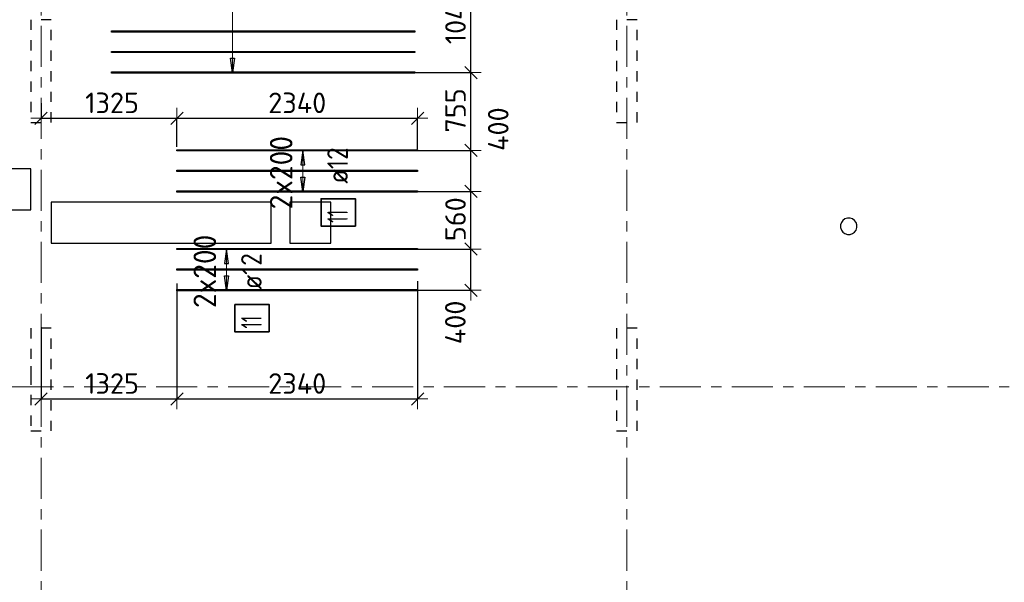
# Model space of a CAD drawing. Header units: metres. Extents: x -38 to 97, y -15 to 21.
# Tile 5 of 216: x 13.54 to 23.12, y 1.4 to 6.87. Entities that reach past the tile are written whole.
import ezdxf

# ---------------------------------------------------------------- set-up
doc = ezdxf.new("R2010")
doc.units = ezdxf.units.M
doc.header["$PDMODE"] = 65
for name, pattern in [('______11', [0.5, 0.4, -0.05, 0, -0.05]), ('______2', [0.0405, 0.03, -0.0105]), ('______5', [1.1, 0.8, -0.1, 0.1, -0.1])]:
    doc.linetypes.add(name, pattern=pattern)
for name, color, linetype, lineweight in [('XR$2$Осевая линия (1)', 7, '______5', 13), ('XR$5$Перекрытие (1)', 7, 'Continuous', 35), ('XR$5$Размерная линия (1)', 7, 'Continuous', 13)]:
    doc.layers.add(name, color=color, linetype=linetype, lineweight=lineweight)
doc.layers.add('XR$5$Арм.стержн.Доп. Арм верхн.зоны Х', color=7, linetype='Continuous', lineweight=35, true_color=0x8c8cff)
doc.layers.add('XR$7$Стена_ бетон несущ.', color=7, linetype='Continuous', lineweight=70, true_color=0xb4b496)
doc.styles.add('ISOCPEUR', font='txt')
doc.dimstyles.new('DIMSTYLE_3', dxfattribs={"dimtxt": 0.2, "dimasz": 0.2, "dimexe": 0, "dimexo": 0, "dimgap": 0.1, "dimtad": 2, "dimdec": 0, "dimlfac": 1000, "dimrnd": 5, "dimzin": 12, "dimdsep": 46, "dimtxsty": 'ISOCPEUR', "dimblk1": 'ALL_ML_STRICH', "dimblk2": 'ALL_ML_STRICH', "dimsah": 1, "dimcen": 0, "dimclrd": 7, "dimclre": 256, "dimclrt": 7, "dimadec": 0, "dimazin": 0, "dimtfac": 1, "dimtdec": 0, "dimtix": 1, "dimtmove": 2, "dimatfit": 3, "dimfxl": 0, "dimtzin": 0, "dimlwd": 0, "dimlwe": -3, "dimarcsym": 0})
doc.dimstyles.new('DIMSTYLE_36', dxfattribs={"dimtxt": 0.2, "dimasz": 0.2, "dimexe": 0, "dimexo": 0, "dimgap": 0.1, "dimtad": 2, "dimdec": 0, "dimlfac": 1000, "dimrnd": 5, "dimzin": 12, "dimdsep": 46, "dimtxsty": 'ISOCPEUR', "dimblk1": 'ALL_ML_STRICH', "dimblk2": 'ALL_ML_STRICH', "dimsah": 1, "dimcen": 0, "dimclrd": 7, "dimclre": 256, "dimclrt": 7, "dimadec": 0, "dimazin": 0, "dimtfac": 1, "dimtdec": 0, "dimtix": 1, "dimtmove": 2, "dimatfit": 3, "dimfxl": 0, "dimtvp": 1.2, "dimtzin": 0, "dimlwd": 0, "dimlwe": -3, "dimarcsym": 0})
doc.dimstyles.new('DIMSTYLE_40', dxfattribs={"dimtxt": 0.2, "dimasz": 0.2, "dimexe": 0, "dimexo": 0, "dimgap": 0.1, "dimtad": 0, "dimdec": 0, "dimlfac": 1000, "dimrnd": 5, "dimzin": 12, "dimdsep": 46, "dimtxsty": 'ISOCPEUR', "dimblk1": 'ALL_ML_STRICH', "dimblk2": 'ALL_ML_STRICH', "dimsah": 1, "dimcen": 0, "dimclrd": 7, "dimclre": 256, "dimclrt": 7, "dimadec": 0, "dimazin": 0, "dimtfac": 1, "dimtdec": 0, "dimtix": 1, "dimtmove": 2, "dimatfit": 3, "dimfxl": 0, "dimtvp": 1.2, "dimtzin": 0, "dimlwd": 0, "dimlwe": -3, "dimarcsym": 0})

# ---------------------------------------------------------------- blocks, each defined once
blk = doc.blocks.new('ALL_ML_STRICH')
at = {"color": 0, "linetype": 'ByBlock', "lineweight": -2}
for p, q in [((0, -0.5), (0, 0.5)), ((-1, 0), (0.5, 0)), ((-0.3, -0.3), (0.3, 0.3))]:
    blk.add_line(p, q, dxfattribs=at)
blk = doc.blocks.new('*D613')
at = {"layer": 'DEFPOINTS', "color": 7, "linetype": 'Continuous', "lineweight": 13, "transparency": 33554687}
for p in [(13.75, 6.0388), (13.75, 5.9113), (15.0728, 5.6126)]:
    blk.add_point(p, dxfattribs=at)
at = {"layer": 'XR$5$Размерная линия (1)', "color": 9, "linetype": 'Continuous', "lineweight": -2, "true_color": 0xc7c7c7, "transparency": 33554687}
for p, q in [((13.75, 6.0588), (13.75, 5.9113)), ((15.0728, 5.6326), (15.0728, 5.9113))]:
    blk.add_line(p, q, dxfattribs=at)
at = {"layer": 'XR$5$Размерная линия (1)', "color": 7, "linetype": 'Continuous', "lineweight": -2, "transparency": 33554687}
blk.add_line((13.75, 5.9113), (15.0728, 5.9113), dxfattribs=at)
at = {"layer": 'XR$5$Размерная линия (1)', "color": 7, "linetype": 'Continuous', "lineweight": 13, "transparency": 33554687, "xscale": 0.2, "yscale": 0.2, "zscale": 0.2, "rotation": 180}
blk.add_blockref('ALL_ML_STRICH', (13.75, 5.9113), dxfattribs=at)
at = {"layer": 'XR$5$Размерная линия (1)', "color": 7, "linetype": 'Continuous', "lineweight": 13, "transparency": 33554687, "xscale": 0.2, "yscale": 0.2, "zscale": 0.2}
blk.add_blockref('ALL_ML_STRICH', (15.0728, 5.9113), dxfattribs=at)
at = {"layer": 'XR$5$Размерная линия (1)', "color": 7, "linetype": 'Continuous', "lineweight": 13, "transparency": 33554687, "insert": (14.4414, 6.0613), "char_height": 0.2, "width": 0.8, "attachment_point": 5, "style": 'ISOCPEUR'}
blk.add_mtext('\\A1;{1325}', dxfattribs=at)
blk = doc.blocks.new('*D614')
at = {"layer": 'DEFPOINTS', "color": 7, "linetype": 'Continuous', "lineweight": 13, "transparency": 33554687}
for p in [(15.0728, 5.9113), (15.0728, 5.6126), (17.4128, 5.5919)]:
    blk.add_point(p, dxfattribs=at)
at = {"layer": 'XR$5$Размерная линия (1)', "color": 9, "linetype": 'Continuous', "lineweight": -2, "true_color": 0xc7c7c7, "transparency": 33554687}
for p, q in [((15.0728, 5.6326), (15.0728, 5.9113)), ((17.4128, 5.6119), (17.4128, 5.9113))]:
    blk.add_line(p, q, dxfattribs=at)
at = {"layer": 'XR$5$Размерная линия (1)', "color": 7, "linetype": 'Continuous', "lineweight": -2, "transparency": 33554687}
blk.add_line((15.0728, 5.9113), (17.4128, 5.9113), dxfattribs=at)
at = {"layer": 'XR$5$Размерная линия (1)', "color": 7, "linetype": 'Continuous', "lineweight": 13, "transparency": 33554687, "xscale": 0.2, "yscale": 0.2, "zscale": 0.2, "rotation": 180}
blk.add_blockref('ALL_ML_STRICH', (15.0728, 5.9113), dxfattribs=at)
at = {"layer": 'XR$5$Размерная линия (1)', "color": 7, "linetype": 'Continuous', "lineweight": 13, "transparency": 33554687, "xscale": 0.2, "yscale": 0.2, "zscale": 0.2}
blk.add_blockref('ALL_ML_STRICH', (17.4128, 5.9113), dxfattribs=at)
at = {"layer": 'XR$5$Размерная линия (1)', "color": 7, "linetype": 'Continuous', "lineweight": 13, "transparency": 33554687, "insert": (16.2428, 6.0613), "char_height": 0.2, "width": 0.8, "attachment_point": 5, "style": 'ISOCPEUR'}
blk.add_mtext('\\A1;{2340}', dxfattribs=at)
blk = doc.blocks.new('*D615')
at = {"layer": 'DEFPOINTS', "color": 7, "linetype": 'Continuous', "lineweight": 13, "transparency": 33554687}
for p in [(15.0728, 4.3251), (13.75, 3.8989), (13.75, 3.1816)]:
    blk.add_point(p, dxfattribs=at)
at = {"layer": 'XR$5$Размерная линия (1)', "color": 9, "linetype": 'Continuous', "lineweight": -2, "true_color": 0xc7c7c7, "transparency": 33554687}
for p, q in [((15.0728, 4.3051), (15.0728, 3.1816)), ((13.75, 3.8789), (13.75, 3.1816))]:
    blk.add_line(p, q, dxfattribs=at)
at = {"layer": 'XR$5$Размерная линия (1)', "color": 7, "linetype": 'Continuous', "lineweight": -2, "transparency": 33554687}
blk.add_line((13.75, 3.1816), (15.0728, 3.1816), dxfattribs=at)
at = {"layer": 'XR$5$Размерная линия (1)', "color": 7, "linetype": 'Continuous', "lineweight": 13, "transparency": 33554687, "xscale": 0.2, "yscale": 0.2, "zscale": 0.2, "rotation": 180}
blk.add_blockref('ALL_ML_STRICH', (13.75, 3.1816), dxfattribs=at)
at = {"layer": 'XR$5$Размерная линия (1)', "color": 7, "linetype": 'Continuous', "lineweight": 13, "transparency": 33554687, "xscale": 0.2, "yscale": 0.2, "zscale": 0.2}
blk.add_blockref('ALL_ML_STRICH', (15.0728, 3.1816), dxfattribs=at)
at = {"layer": 'XR$5$Размерная линия (1)', "color": 7, "linetype": 'Continuous', "lineweight": 13, "transparency": 33554687, "insert": (14.4414, 3.3316), "char_height": 0.2, "width": 0.8, "attachment_point": 5, "style": 'ISOCPEUR'}
blk.add_mtext('\\A1;{1325}', dxfattribs=at)
blk = doc.blocks.new('*D616')
at = {"layer": 'DEFPOINTS', "color": 7, "linetype": 'Continuous', "lineweight": 13, "transparency": 33554687}
for p in [(15.0728, 4.3251), (17.4128, 4.3458), (15.0728, 3.1816)]:
    blk.add_point(p, dxfattribs=at)
at = {"layer": 'XR$5$Размерная линия (1)', "color": 9, "linetype": 'Continuous', "lineweight": -2, "true_color": 0xc7c7c7, "transparency": 33554687}
for p, q in [((17.4128, 4.3258), (17.4128, 3.1816)), ((15.0728, 4.3051), (15.0728, 3.1816))]:
    blk.add_line(p, q, dxfattribs=at)
at = {"layer": 'XR$5$Размерная линия (1)', "color": 7, "linetype": 'Continuous', "lineweight": -2, "transparency": 33554687}
blk.add_line((15.0728, 3.1816), (17.4128, 3.1816), dxfattribs=at)
at = {"layer": 'XR$5$Размерная линия (1)', "color": 7, "linetype": 'Continuous', "lineweight": 13, "transparency": 33554687, "xscale": 0.2, "yscale": 0.2, "zscale": 0.2, "rotation": 180}
blk.add_blockref('ALL_ML_STRICH', (15.0728, 3.1816), dxfattribs=at)
at = {"layer": 'XR$5$Размерная линия (1)', "color": 7, "linetype": 'Continuous', "lineweight": 13, "transparency": 33554687, "xscale": 0.2, "yscale": 0.2, "zscale": 0.2}
blk.add_blockref('ALL_ML_STRICH', (17.4128, 3.1816), dxfattribs=at)
at = {"layer": 'XR$5$Размерная линия (1)', "color": 7, "linetype": 'Continuous', "lineweight": 13, "transparency": 33554687, "insert": (16.2428, 3.3316), "char_height": 0.2, "width": 0.8, "attachment_point": 5, "style": 'ISOCPEUR'}
blk.add_mtext('\\A1;{2340}', dxfattribs=at)
blk = doc.blocks.new('*D625')
at = {"layer": 'DEFPOINTS', "color": 7, "linetype": 'Continuous', "lineweight": 13, "transparency": 33554687}
for p in [(17.2767, 4.6393), (17.3125, 4.2393), (17.9323, 4.2393)]:
    blk.add_point(p, dxfattribs=at)
at = {"layer": 'XR$5$Размерная линия (1)', "color": 9, "linetype": 'Continuous', "lineweight": -2, "true_color": 0xc7c7c7, "transparency": 33554687}
for p, q in [((17.2967, 4.6393), (17.9323, 4.6393)), ((17.3325, 4.2393), (17.9323, 4.2393))]:
    blk.add_line(p, q, dxfattribs=at)
at = {"layer": 'XR$5$Размерная линия (1)', "color": 7, "linetype": 'Continuous', "lineweight": -2, "transparency": 33554687}
blk.add_line((17.9323, 4.2393), (17.9323, 4.6393), dxfattribs=at)
at = {"layer": 'XR$5$Размерная линия (1)', "color": 7, "linetype": 'Continuous', "lineweight": 13, "transparency": 33554687, "xscale": 0.2, "yscale": 0.2, "zscale": 0.2}
for p, rotation in [((17.9323, 4.6393), 90), ((17.9323, 4.2393), 270)]:
    blk.add_blockref('ALL_ML_STRICH', p, dxfattribs=dict(at, rotation=rotation))
at = {"layer": 'XR$5$Размерная линия (1)', "color": 7, "linetype": 'Continuous', "lineweight": 13, "transparency": 33554687, "insert": (17.7805, 3.9258), "char_height": 0.2, "width": 0.6, "attachment_point": 5, "rotation": 90, "style": 'ISOCPEUR'}
blk.add_mtext('\\A1;{400}', dxfattribs=at)
blk = doc.blocks.new('*D626')
at = {"layer": 'DEFPOINTS', "color": 7, "linetype": 'Continuous', "lineweight": 13, "transparency": 33554687}
for p in [(17.3554, 5.1993), (17.2767, 4.6393), (17.9323, 4.6393)]:
    blk.add_point(p, dxfattribs=at)
at = {"layer": 'XR$5$Размерная линия (1)', "color": 9, "linetype": 'Continuous', "lineweight": -2, "true_color": 0xc7c7c7, "transparency": 33554687}
for p, q in [((17.3754, 5.1993), (17.9323, 5.1993)), ((17.2967, 4.6393), (17.9323, 4.6393))]:
    blk.add_line(p, q, dxfattribs=at)
at = {"layer": 'XR$5$Размерная линия (1)', "color": 7, "linetype": 'Continuous', "lineweight": -2, "transparency": 33554687}
blk.add_line((17.9323, 4.6393), (17.9323, 5.1993), dxfattribs=at)
at = {"layer": 'XR$5$Размерная линия (1)', "color": 7, "linetype": 'Continuous', "lineweight": 13, "transparency": 33554687, "xscale": 0.2, "yscale": 0.2, "zscale": 0.2}
for p, rotation in [((17.9323, 5.1993), 90), ((17.9323, 4.6393), 270)]:
    blk.add_blockref('ALL_ML_STRICH', p, dxfattribs=dict(at, rotation=rotation))
at = {"layer": 'XR$5$Размерная линия (1)', "color": 7, "linetype": 'Continuous', "lineweight": 13, "transparency": 33554687, "insert": (17.7823, 4.9293), "char_height": 0.2, "width": 0.6, "attachment_point": 5, "rotation": 90, "style": 'ISOCPEUR'}
blk.add_mtext('\\A1;{560}', dxfattribs=at)
blk = doc.blocks.new('*D627')
at = {"layer": 'DEFPOINTS', "color": 7, "linetype": 'Continuous', "lineweight": 13, "transparency": 33554687}
for p in [(17.3482, 5.5993), (17.3554, 5.1993), (17.9323, 5.1993)]:
    blk.add_point(p, dxfattribs=at)
at = {"layer": 'XR$5$Размерная линия (1)', "color": 9, "linetype": 'Continuous', "lineweight": -2, "true_color": 0xc7c7c7, "transparency": 33554687}
for p, q in [((17.3682, 5.5993), (17.9323, 5.5993)), ((17.3754, 5.1993), (17.9323, 5.1993))]:
    blk.add_line(p, q, dxfattribs=at)
at = {"layer": 'XR$5$Размерная линия (1)', "color": 7, "linetype": 'Continuous', "lineweight": -2, "transparency": 33554687}
blk.add_line((17.9323, 5.1993), (17.9323, 5.5993), dxfattribs=at)
at = {"layer": 'XR$5$Размерная линия (1)', "color": 7, "linetype": 'Continuous', "lineweight": 13, "transparency": 33554687, "xscale": 0.2, "yscale": 0.2, "zscale": 0.2}
for p, rotation in [((17.9323, 5.5993), 90), ((17.9323, 5.1993), 270)]:
    blk.add_blockref('ALL_ML_STRICH', p, dxfattribs=dict(at, rotation=rotation))
at = {"layer": 'XR$5$Размерная линия (1)', "color": 7, "linetype": 'Continuous', "lineweight": 13, "transparency": 33554687, "insert": (18.1982, 5.8055), "char_height": 0.2, "width": 0.6, "attachment_point": 5, "rotation": 90, "style": 'ISOCPEUR'}
blk.add_mtext('\\A1;{400}', dxfattribs=at)
blk = doc.blocks.new('*D628')
at = {"layer": 'DEFPOINTS', "color": 7, "linetype": 'Continuous', "lineweight": 13, "transparency": 33554687}
for p in [(17.333, 6.3554), (17.3482, 5.5993), (17.9323, 5.5993)]:
    blk.add_point(p, dxfattribs=at)
at = {"layer": 'XR$5$Размерная линия (1)', "color": 9, "linetype": 'Continuous', "lineweight": -2, "true_color": 0xc7c7c7, "transparency": 33554687}
for p, q in [((17.353, 6.3554), (17.9323, 6.3554)), ((17.3682, 5.5993), (17.9323, 5.5993))]:
    blk.add_line(p, q, dxfattribs=at)
at = {"layer": 'XR$5$Размерная линия (1)', "color": 7, "linetype": 'Continuous', "lineweight": -2, "transparency": 33554687}
blk.add_line((17.9323, 5.5993), (17.9323, 6.3554), dxfattribs=at)
at = {"layer": 'XR$5$Размерная линия (1)', "color": 7, "linetype": 'Continuous', "lineweight": 13, "transparency": 33554687, "xscale": 0.2, "yscale": 0.2, "zscale": 0.2}
for p, rotation in [((17.9323, 6.3554), 90), ((17.9323, 5.5993), 270)]:
    blk.add_blockref('ALL_ML_STRICH', p, dxfattribs=dict(at, rotation=rotation))
at = {"layer": 'XR$5$Размерная линия (1)', "color": 7, "linetype": 'Continuous', "lineweight": 13, "transparency": 33554687, "insert": (17.7823, 5.9874), "char_height": 0.2, "width": 0.6, "attachment_point": 5, "rotation": 90, "style": 'ISOCPEUR'}
blk.add_mtext('\\A1;{755}', dxfattribs=at)
blk = doc.blocks.new('*D629')
at = {"layer": 'DEFPOINTS', "color": 7, "linetype": 'Continuous', "lineweight": 13, "transparency": 33554687}
for p in [(17.8369, 7.4), (17.333, 6.3554), (17.9323, 6.3554)]:
    blk.add_point(p, dxfattribs=at)
at = {"layer": 'XR$5$Размерная линия (1)', "color": 9, "linetype": 'Continuous', "lineweight": -2, "true_color": 0xc7c7c7, "transparency": 33554687}
for p, q in [((17.8569, 7.4), (17.9323, 7.4)), ((17.353, 6.3554), (17.9323, 6.3554))]:
    blk.add_line(p, q, dxfattribs=at)
at = {"layer": 'XR$5$Размерная линия (1)', "color": 7, "linetype": 'Continuous', "lineweight": -2, "transparency": 33554687}
blk.add_line((17.9323, 6.3554), (17.9323, 7.4), dxfattribs=at)
at = {"layer": 'XR$5$Размерная линия (1)', "color": 7, "linetype": 'Continuous', "lineweight": 13, "transparency": 33554687, "xscale": 0.2, "yscale": 0.2, "zscale": 0.2}
for p, rotation in [((17.9323, 7.4), 90), ((17.9323, 6.3554), 270)]:
    blk.add_blockref('ALL_ML_STRICH', p, dxfattribs=dict(at, rotation=rotation))
at = {"layer": 'XR$5$Размерная линия (1)', "color": 7, "linetype": 'Continuous', "lineweight": 13, "transparency": 33554687, "insert": (17.7823, 6.8977), "char_height": 0.2, "width": 0.8, "attachment_point": 5, "rotation": 90, "style": 'ISOCPEUR'}
blk.add_mtext('\\A1;{1045}', dxfattribs=at)

msp = doc.modelspace()

# ---------------------------------------------------------------- linework, layer by layer
at = {"layer": 'XR$2$Осевая линия (1)', "color": 253, "linetype": '______11', "lineweight": 13, "true_color": 0xa0a0a0, "transparency": 33554687}
for p, q in [((13.75, -3.39), (13.75, 8.13)), ((19.45, -3.39), (19.45, 8.13)), ((-2.63, 3.3), (62.6, 3.3))]:
    msp.add_line(p, q, dxfattribs=at)
at = {"layer": 'XR$5$Арм.стержн.Доп. Арм верхн.зоны Х', "color": 7, "linetype": 'Continuous', "lineweight": 13, "transparency": 33554687}
for p, q in [((15.6139, 6.3554), (15.6139, 12.5554)), ((15.6139, 6.3554), (15.6139, 6.3554)), ((16.2965, 5.5993), (16.2965, 5.5993)), ((16.2965, 5.1993), (16.2965, 5.5993)), ((16.2965, 5.1993), (16.2965, 5.1993)), ((15.5536, 4.6393), (15.5536, 4.6393)), ((15.5536, 4.2393), (15.5536, 4.6393)), ((15.5536, 4.2393), (15.5536, 4.2393))]:
    msp.add_line(p, q, dxfattribs=at)
at = {"layer": 'XR$5$Арм.стержн.Доп. Арм верхн.зоны Х', "color": 7, "linetype": 'Continuous', "lineweight": 25, "transparency": 33554687}
for p, q in [((15.6139, 6.3554), (15.5939, 6.4954)), ((15.5939, 6.4954), (15.6339, 6.4954)), ((15.6339, 6.4954), (15.6139, 6.3554)), ((16.2965, 5.5993), (16.2765, 5.4593)), ((16.3165, 5.4593), (16.2965, 5.5993)), ((16.2765, 5.4593), (16.3165, 5.4593)), ((16.2965, 5.1993), (16.2765, 5.3393)), ((16.2765, 5.3393), (16.3165, 5.3393)), ((16.3165, 5.3393), (16.2965, 5.1993)), ((15.5536, 4.6393), (15.5336, 4.4993)), ((15.5736, 4.4993), (15.5536, 4.6393)), ((15.5336, 4.4993), (15.5736, 4.4993)), ((15.5536, 4.2393), (15.5336, 4.3793)), ((15.5336, 4.3793), (15.5736, 4.3793)), ((15.5736, 4.3793), (15.5536, 4.2393))]:
    msp.add_line(p, q, dxfattribs=at)
at = {"layer": 'XR$5$Арм.стержн.Доп. Арм верхн.зоны Х', "color": 253, "linetype": 'Continuous', "lineweight": -3, "true_color": 0xa0a0a0, "transparency": 33554687}
for p, q in [((15.6139, 6.3554), (15.5139, 6.3554)), ((15.6139, 6.3554), (15.7139, 6.3554)), ((16.2965, 5.5993), (16.1965, 5.5993)), ((16.2965, 5.5993), (16.3965, 5.5993)), ((16.2965, 5.1993), (16.1965, 5.1993)), ((16.2965, 5.1993), (16.3965, 5.1993)), ((15.5536, 4.6393), (15.4536, 4.6393)), ((15.5536, 4.6393), (15.6536, 4.6393)), ((15.5536, 4.2393), (15.4536, 4.2393)), ((15.5536, 4.2393), (15.6536, 4.2393))]:
    msp.add_line(p, q, dxfattribs=at)
at = {"layer": 'XR$5$Арм.стержн.Доп. Арм верхн.зоны Х', "color": 34, "linetype": 'Continuous', "lineweight": 25, "transparency": 33554687}
for points in [[(17.387, 6.7494), (14.437, 6.7494), (14.437, 6.7614), (17.387, 6.7614), (17.387, 6.7494)], [(17.387, 6.5494), (14.437, 6.5494), (14.437, 6.5614), (17.387, 6.5614), (17.387, 6.5494)], [(17.387, 6.3494), (14.437, 6.3494), (14.437, 6.3614), (17.387, 6.3614), (17.387, 6.3494)], [(17.4128, 5.5933), (15.0728, 5.5933), (15.0728, 5.6053), (17.4128, 5.6053), (17.4128, 5.5933)], [(17.4128, 5.3933), (15.0728, 5.3933), (15.0728, 5.4053), (17.4128, 5.4053), (17.4128, 5.3933)], [(17.4128, 5.1933), (15.0728, 5.1933), (15.0728, 5.2053), (17.4128, 5.2053), (17.4128, 5.1933)], [(17.4128, 4.6333), (15.0728, 4.6333), (15.0728, 4.6453), (17.4128, 4.6453), (17.4128, 4.6333)], [(17.4128, 4.4333), (15.0728, 4.4333), (15.0728, 4.4453), (17.4128, 4.4453), (17.4128, 4.4333)], [(17.4128, 4.2333), (15.0728, 4.2333), (15.0728, 4.2453), (17.4128, 4.2453), (17.4128, 4.2333)]]:
    msp.add_lwpolyline(points, dxfattribs=at)
at = {"layer": 'XR$5$Арм.стержн.Доп. Арм верхн.зоны Х', "color": 7, "linetype": 'Continuous', "lineweight": 35, "transparency": 33554687}
for points in [[(16.8085, 4.8619), (16.8085, 5.1285), (16.4752, 5.1285), (16.4752, 4.8619), (16.8085, 4.8619)], [(15.9702, 3.8326), (15.9702, 4.0992), (15.6369, 4.0992), (15.6369, 3.8326), (15.9702, 3.8326)]]:
    msp.add_lwpolyline(points, dxfattribs=at)
at = {"layer": 'XR$5$Перекрытие (1)', "color": 7, "linetype": 'Continuous', "lineweight": 25, "transparency": 33554687}
for p, q in [((13.6501, 5.4201), (13.2501, 5.42)), ((13.6501, 5.0201), (13.6501, 5.4201)), ((13.85, 5.0968), (13.85, 4.6968)), ((15.99, 5.0968), (13.85, 5.0968)), ((15.99, 4.6968), (15.99, 5.0968)), ((16.17, 5.0968), (16.17, 4.6968)), ((16.57, 5.0968), (16.17, 5.0968)), ((16.57, 4.6968), (16.57, 5.0968)), ((13.2501, 5.02), (13.6501, 5.0201)), ((21.536, 4.8976), (21.5282, 4.8736)), ((21.5509, 4.918), (21.536, 4.8976)), ((21.5713, 4.9328), (21.5509, 4.918)), ((21.5953, 4.9406), (21.5713, 4.9328)), ((21.6205, 4.9406), (21.5953, 4.9406)), ((21.6445, 4.9328), (21.6205, 4.9406)), ((21.6649, 4.918), (21.6445, 4.9328)), ((21.6798, 4.8976), (21.6649, 4.918)), ((21.6876, 4.8736), (21.6798, 4.8976)), ((21.5282, 4.8736), (21.5282, 4.8483)), ((21.5282, 4.8483), (21.536, 4.8243)), ((21.536, 4.8243), (21.5509, 4.8039)), ((21.5509, 4.8039), (21.5713, 4.7891)), ((21.6445, 4.7891), (21.6649, 4.8039)), ((21.6649, 4.8039), (21.6798, 4.8243)), ((21.6798, 4.8243), (21.6876, 4.8483)), ((21.6876, 4.8483), (21.6876, 4.8736)), ((13.85, 4.6968), (15.99, 4.6968)), ((16.17, 4.6968), (16.57, 4.6968)), ((21.5713, 4.7891), (21.5953, 4.7813)), ((21.5953, 4.7813), (21.6205, 4.7813)), ((21.6205, 4.7813), (21.6445, 4.7891))]:
    msp.add_line(p, q, dxfattribs=at)
at = {"layer": 'XR$7$Стена_ бетон несущ.', "color": 253, "linetype": '______2', "lineweight": -3, "true_color": 0xa0a0a0, "transparency": 33554687}
for p, q in [((13.85, 6.87), (13.65, 6.87)), ((13.65, 6.87), (13.65, 5.87)), ((13.85, 5.87), (13.85, 6.87)), ((19.35, 6.87), (19.35, 5.87)), ((19.55, 6.87), (19.35, 6.87)), ((19.55, 5.87), (19.55, 6.87)), ((13.65, 5.87), (13.85, 5.87)), ((19.35, 5.87), (19.55, 5.87)), ((13.85, 3.87), (13.65, 3.87)), ((13.65, 3.87), (13.65, 3.5001)), ((13.85, 2.87), (13.85, 3.87)), ((19.35, 3.87), (19.35, 2.87)), ((19.55, 3.87), (19.35, 3.87)), ((19.55, 2.87), (19.55, 3.87)), ((13.65, 3.5001), (13.65, 3.4201)), ((13.65, 3.4201), (13.65, 2.87)), ((13.65, 2.87), (13.85, 2.87)), ((19.35, 2.87), (19.55, 2.87))]:
    msp.add_line(p, q, dxfattribs=at)

# ---------------------------------------------------------------- texts
at = {"layer": 'XR$5$Арм.стержн.Доп. Арм верхн.зоны Х', "color": 7, "linetype": 'Continuous', "lineweight": 13, "transparency": 33554687, "char_height": 0.22, "width": 0.873359, "attachment_point": 7, "rotation": 90, "style": 'ISOCPEUR'}
for insert in [(16.1965, 5.0253), (15.4536, 4.0653)]:
    msp.add_mtext('\\W0.95;2x200', dxfattribs=dict(at, insert=insert))
at = {"layer": 'XR$5$Арм.стержн.Доп. Арм верхн.зоны Х', "color": 7, "linetype": 'Continuous', "lineweight": 25, "transparency": 33554687, "char_height": 0.2, "attachment_point": 7, "rotation": 90, "style": 'ISOCPEUR'}
for s, insert, width in [('\\W0.89; ø12 ', (16.7352, 5.1619), 0.749105), ('\\W0.62;11', (16.7352, 4.8952), 0.2625), ('\\W0.89; ø12 ', (15.8969, 4.1326), 0.749105), ('\\W0.62;11', (15.8969, 3.8659), 0.2625)]:
    msp.add_mtext(s, dxfattribs=dict(at, insert=insert, width=width))

# ---------------------------------------------------------------- dimensions: what is measured, and where the dimension line sits
at = {"layer": 'XR$5$Размерная линия (1)', "color": 7, "linetype": 'Continuous', "lineweight": 13, "transparency": 33554687}
for base, p1, p2, dimstyle, picture, middle in [((17.9323, 7.4), (17.353, 6.3554), (17.8569, 7.4), 'DIMSTYLE_3', '*D629', (17.7823, 6.8977)), ((17.9323, 6.3554), (17.3682, 5.5993), (17.353, 6.3554), 'DIMSTYLE_3', '*D628', (17.7823, 5.9874)), ((17.9323, 5.5993), (17.3754, 5.1993), (17.3682, 5.5993), 'DIMSTYLE_40', '*D627', (18.1982, 5.8055)), ((17.9323, 5.1993), (17.2967, 4.6393), (17.3754, 5.1993), 'DIMSTYLE_36', '*D626', (17.7823, 4.9293)), ((17.9323, 4.6393), (17.3325, 4.2393), (17.2967, 4.6393), 'DIMSTYLE_36', '*D625', (17.7805, 3.9258))]:
    dim = msp.add_linear_dim(base=base, p1=p1, p2=p2, angle=90, dimstyle=dimstyle, override={"dimpost": '<>', "dimclrd": 7, "dimclre": 9, "dimclrt": 7, "dimlwd": 0, "dimlwe": 65533}, dxfattribs=at)
    dim.commit()
    dim.dimension.update_dxf_attribs({"geometry": picture, "text_midpoint": middle, "dimtype": 160})
for base, p1, p2, picture, middle in [((15.0728, 5.9113), (13.75, 6.0588), (15.0728, 5.6326), '*D613', (14.4414, 6.0613)), ((17.4128, 5.9113), (15.0728, 5.6326), (17.4128, 5.6119), '*D614', (16.2428, 6.0613)), ((15.0728, 3.1816), (13.75, 3.8789), (15.0728, 4.3051), '*D615', (14.4414, 3.3316)), ((17.4128, 3.1816), (15.0728, 4.3051), (17.4128, 4.3258), '*D616', (16.2428, 3.3316))]:
    dim = msp.add_linear_dim(base=base, p1=p1, p2=p2, dimstyle='DIMSTYLE_3', override={"dimpost": '<>', "dimclrd": 7, "dimclre": 9, "dimclrt": 7, "dimlwd": 0, "dimlwe": 65533}, dxfattribs=at)
    dim.commit()
    dim.dimension.update_dxf_attribs({"geometry": picture, "text_midpoint": middle, "dimtype": 160})

doc.saveas('drawing.dxf')
